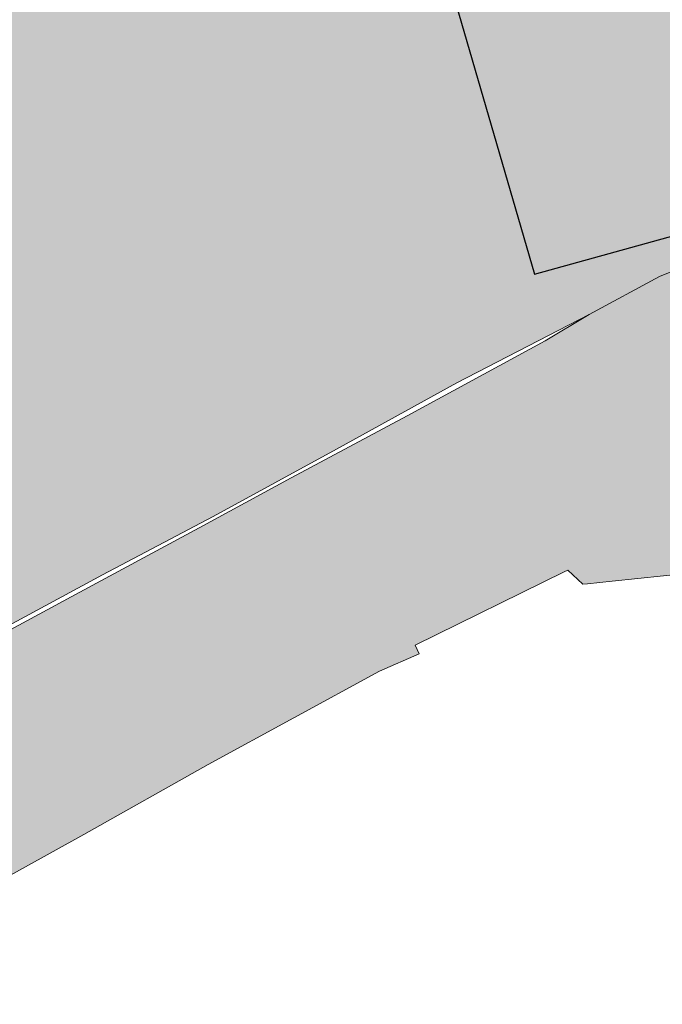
# Model space of a CAD drawing. Header units: metres. Extents: x 90041 to 92106, y 463990 to 466167.
# Tile 102 of 256: x 90307 to 90358, y 464629 to 464707. Entities that reach past the tile are written whole.
import ezdxf

# ---------------------------------------------------------------- set-up
doc = ezdxf.new("R2010")
doc.units = ezdxf.units.M
for name, color, linetype, lineweight in [('B-WE-GR-BOUWLAND-GV', 80, 'Continuous', 13), ('B-WE-OG-BEBOUWING-GV', 7, 'Continuous', 25), ('B-WE-OG-WATER-GV', 130, 'Continuous', 13)]:
    doc.layers.add(name, color=color, linetype=linetype, lineweight=lineweight)
for name, color, linetype, lineweight, true_color, plot, transparency in [('B-WE-GR-BOUWLAND-V', 7, 'Continuous', 13, 0x28a500, False, 0.8), ('B-WE-OG-BEBOUWING-V', 7, 'Continuous', 25, 0xcc646e, False, 0.8), ('B-WE-OG-WATER-V', 7, 'Continuous', 13, 0xbee8ff, False, 0.8)]:
    doc.layers.add(name, color=color, linetype=linetype, lineweight=lineweight, true_color=true_color, plot=plot, transparency=transparency)

msp = doc.modelspace()

# ---------------------------------------------------------------- hatches: boundary and pattern name
at = {"layer": 'B-WE-GR-BOUWLAND-V'}
msp.add_hatch(color=256, dxfattribs=at).paths.add_polyline_path([(90333.106, 464738.954), (90348.389, 464743.461), (90347.953, 464745.114), (90378.703, 464754.19), (90378.537, 464754.68), (90410.173, 464763.94), (90409.667, 464765.989), (90412.78, 464766.877), (90404.14, 464794.812), (90395.277, 464791.778), (90389.681, 464808.141), (90369.858, 464801.105), (90331.145, 464787.363), (90300.283, 464775.72), (90276.901, 464765.356), (90264.546, 464759.565), (90270.274, 464743.391), (90280.183, 464715.766), (90262.736, 464706.162), (90263.203, 464705.205), (90269.883, 464692.318), (90278.01, 464676.269), (90284.364, 464664.201), (90290.134, 464652.505), (90292.677, 464651.686), (90300.793, 464656.239), (90313.796, 464663.255), (90322.614, 464667.911), (90332.424, 464673.257), (90341.98, 464678.521), (90352.513, 464683.965), (90358.117, 464686.983), (90359.359, 464687.5), (90361.094, 464688.402), (90360.531, 464690.584), (90348.166, 464687.179)])
at = {"layer": 'B-WE-OG-BEBOUWING-V'}
msp.add_hatch(color=256, dxfattribs=at).paths.add_polyline_path([(90431.334, 464732.462), (90431.616, 464732.544), (90423.709, 464759.596), (90414.432, 464756.936), (90412.16, 464764.522), (90410.173, 464763.94), (90378.537, 464754.68), (90378.703, 464754.19), (90347.953, 464745.114), (90348.389, 464743.461), (90333.106, 464738.954), (90348.166, 464687.179), (90360.531, 464690.584), (90359.391, 464694.552), (90371.615, 464698.26), (90371.14, 464700.16), (90380.214, 464702.956), (90378.664, 464708.735), (90384.755, 464710.554), (90383.7, 464714.283), (90408.103, 464721.683), (90407.125, 464725.456)])
at = {"layer": 'B-WE-OG-WATER-V'}
msp.add_hatch(color=256, dxfattribs=at).paths.add_polyline_path([(90372.552, 464664.669), (90385.396, 464683.07), (90390.822, 464685.918), (90399.358, 464689.752), (90405.701, 464692.192), (90416.631, 464695.165), (90428.994, 464698.287), (90432.208, 464699.368), (90437.881, 464702.009), (90443.698, 464704.563), (90445.445, 464705.186), (90447.563, 464705.58), (90448.651, 464705.662), (90449.345, 464705.678), (90450.306, 464708.443), (90451.245, 464711.431), (90451.247, 464711.946), (90451.364, 464712.49), (90451.864, 464713.266), (90451.993, 464713.465), (90456.04, 464717.685), (90459.165, 464721.275), (90459.095, 464721.567), (90468.5, 464723.81), (90466.121, 464733.446), (90457.5, 464727.38), (90457.327, 464727.626), (90455.969, 464727.743), (90453.858, 464727.926), (90452.455, 464728.237), (90450.127, 464728.291), (90448.783, 464728.238), (90447.695, 464728.127), (90445.754, 464727.603), (90438.152, 464725.139), (90438.185, 464724.756), (90428.626, 464721.4), (90426.503, 464720.551), (90425.15, 464719.964), (90423.783, 464723.475), (90423.665, 464723.495), (90413.034, 464719.671), (90412.915, 464719.494), (90414.3, 464715.608), (90412.15, 464714.808), (90410.963, 464714.333), (90399.93, 464709.902), (90397.572, 464709.849), (90390.256, 464710.59), (90388.739, 464710.526), (90386.257, 464709.632), (90382.261, 464700.197), (90375.921, 464696.182), (90371.003, 464693.551), (90361.094, 464688.402), (90359.359, 464687.5), (90358.117, 464686.983), (90352.513, 464683.965), (90349.017, 464681.882), (90338.048, 464675.906), (90328.805, 464670.975), (90321.483, 464667), (90311.307, 464661.52), (90301.046, 464655.984), (90292.677, 464651.686), (90280.022, 464644.045), (90283.629, 464636.516), (90287.529, 464629.118), (90295.69, 464633.422), (90312.315, 464642.608), (90322.212, 464648.176), (90335.838, 464655.605), (90339.005, 464656.994), (90338.671, 464657.661), (90350.513, 464663.494), (90350.826, 464663.641), (90352.023, 464662.526), (90352.377, 464662.563), (90354.332, 464662.767), (90364.542, 464663.833)])

# ---------------------------------------------------------------- linework, layer by layer
at = {"layer": 'B-WE-GR-BOUWLAND-GV', "flags": 128}
msp.add_lwpolyline([(90300.793, 464656.239), (90313.796, 464663.255), (90322.614, 464667.911), (90332.424, 464673.257), (90341.98, 464678.521), (90352.513, 464683.965), (90358.117, 464686.983), (90359.359, 464687.5), (90361.094, 464688.402), (90360.531, 464690.584), (90348.166, 464687.179), (90333.106, 464738.954), (90348.389, 464743.461), (90347.953, 464745.114), (90378.703, 464754.19), (90378.537, 464754.68), (90410.173, 464763.94), (90409.667, 464765.989), (90412.78, 464766.877), (90404.14, 464794.812)], dxfattribs=at)
at = {"layer": 'B-WE-OG-BEBOUWING-GV', "flags": 128}
msp.add_lwpolyline([(90431.334, 464732.462), (90431.616, 464732.544), (90423.709, 464759.596), (90414.432, 464756.936), (90412.16, 464764.522), (90410.173, 464763.94), (90378.537, 464754.68), (90378.703, 464754.19), (90347.953, 464745.114), (90348.389, 464743.461), (90333.106, 464738.954), (90348.166, 464687.179), (90360.531, 464690.584), (90359.391, 464694.552), (90371.615, 464698.26), (90371.14, 464700.16), (90380.214, 464702.956), (90378.664, 464708.735), (90384.755, 464710.554), (90383.7, 464714.283), (90408.103, 464721.683), (90407.125, 464725.456)], close=True, dxfattribs=at)
at = {"layer": 'B-WE-OG-WATER-GV', "flags": 128}
for points in [[(90413.034, 464719.671), (90412.915, 464719.494), (90414.3, 464715.608), (90412.15, 464714.808), (90410.963, 464714.333), (90399.93, 464709.902), (90397.572, 464709.849), (90390.256, 464710.59), (90388.739, 464710.526), (90386.257, 464709.632), (90382.261, 464700.197), (90375.921, 464696.182), (90371.003, 464693.551), (90361.094, 464688.402), (90359.359, 464687.5), (90358.117, 464686.983), (90352.513, 464683.965), (90349.017, 464681.882), (90338.048, 464675.906), (90328.805, 464670.975), (90321.483, 464667), (90311.307, 464661.52), (90301.046, 464655.984)], [(90295.69, 464633.422), (90312.315, 464642.608), (90322.212, 464648.176), (90335.838, 464655.605), (90339.005, 464656.994), (90338.671, 464657.661), (90350.513, 464663.494), (90350.826, 464663.641), (90352.023, 464662.526), (90352.377, 464662.563), (90354.332, 464662.767), (90364.542, 464663.833), (90372.552, 464664.669), (90385.396, 464683.07), (90390.822, 464685.918), (90399.358, 464689.752), (90405.701, 464692.192), (90416.631, 464695.165)]]:
    msp.add_lwpolyline(points, dxfattribs=at)

doc.saveas('drawing.dxf')
